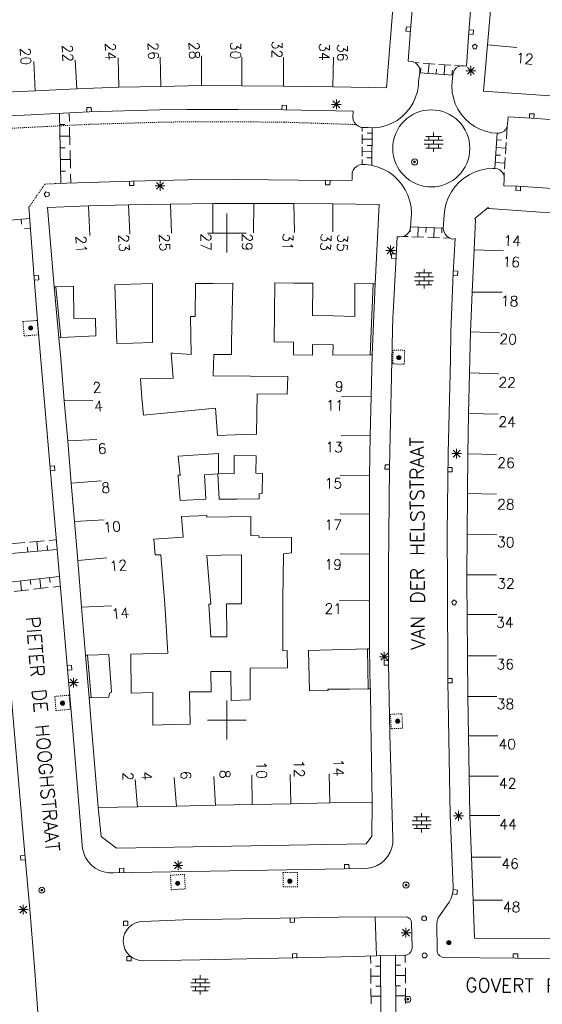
# Model space of a CAD drawing. Header units: millimetres. Extents: x 135944 to 142000, y 454200 to 456692.
# Tile 214 of 220: x 138179 to 138232, y 454771 to 454872. Entities that reach past the tile are written whole.
import ezdxf
from ezdxf.enums import TextEntityAlignment as Align

# ---------------------------------------------------------------- set-up
doc = ezdxf.new("R2010")
doc.units = ezdxf.units.MM
doc.linetypes.add('TotaalGBKN2013X$0$DOT', pattern=[0.25, 0, -0.25])
doc.linetypes.add('TotaalGBKN2013X$0$HIDDEN', pattern=[0.375, 0.25, -0.125])
doc.layers.get('0').update_dxf_attribs({"color": 251})
doc.layers.add('TotaalGBKN2013X$0$GBKN binnenstad 2009$0$SEMANT_ SYMB_', color=251, linetype='Continuous')
doc.styles.add('TotaalGBKN2013X$0$TXT', font='txt.shx')

# ---------------------------------------------------------------- blocks, each defined once
blk = doc.blocks.new('TotaalGBKN2013X$0$A$C7E336BC7')
at = {"linetype": 'Continuous', "lineweight": 0}
for p, q in [((138220184, 454886537), (138218855, 454870854)), ((138224846, 454870641), (138226141, 454886526)), ((138217118, 454873878), (138216386, 454864896)), ((138227175, 454874044), (138226769, 454869314)), ((138218855, 454870854), (138218621, 454867646)), ((138224846, 454870641), (138224606, 454867145)), ((138226361, 454864571), (138226769, 454869314)), ((138226769, 454869314), (138229757, 454869045)), ((138180319, 454864608), (138180174, 454867605)), ((138184588, 454864795), (138184443, 454867792)), ((138188928, 454864976), (138188836, 454867975)), ((138193235, 454865052), (138193143, 454868051)), ((138197396, 454865137), (138197407, 454868188)), ((138201538, 454865109), (138201550, 454868110)), ((138205813, 454865073), (138205827, 454868073)), ((138210869, 454865022), (138210950, 454868056)), ((138218621, 454867646), (138218969, 454867625)), ((138218969, 454867625), (138219125, 454867591)), ((138219125, 454867591), (138219378, 454867472)), ((138219320, 454867506), (138219747, 454867474)), ((138219378, 454867472), (138219587, 454867286)), ((138219587, 454867286), (138219735, 454867049)), ((138219735, 454867049), (138219810, 454866780)), ((138219810, 454866780), (138219807, 454866500)), ((138219874, 454866461), (138219912, 454866960)), ((138220152, 454867443), (138221367, 454867350)), ((138220684, 454866400), (138220760, 454867397)), ((138221494, 454866338), (138221532, 454866836)), ((138221772, 454867320), (138222987, 454867227)), ((138222304, 454866276), (138222380, 454867273)), ((138223114, 454866214), (138223152, 454866713)), ((138223373, 454866769), (138223254, 454866520)), ((138223558, 454866973), (138223373, 454866769)), ((138223392, 454867196), (138223911, 454867157)), ((138223794, 454867116), (138223558, 454866973)), ((138224060, 454867186), (138223794, 454867116)), ((138224307, 454867181), (138224060, 454867186)), ((138224606, 454867145), (138224307, 454867181)), ((138224550, 454866660), (138225550, 454866660)), ((138224696, 454866306), (138225404, 454867014)), ((138225404, 454866306), (138224696, 454867014)), ((138225050, 454866160), (138225050, 454867160)), ((138219682, 454865560), (138219660, 454865155)), ((138219807, 454866500), (138219682, 454865560)), ((138219803, 454866467), (138223207, 454866208)), ((138223211, 454866248), (138223133, 454865526)), ((138223254, 454866520), (138223211, 454866248)), ((138175889, 454864388), (138180319, 454864608)), ((138180319, 454864608), (138184588, 454864795)), ((138184588, 454864795), (138188928, 454864976)), ((138188928, 454864976), (138193235, 454865052)), ((138193235, 454865052), (138197396, 454865137)), ((138197396, 454865137), (138201538, 454865109)), ((138205813, 454865073), (138201538, 454865109)), ((138205813, 454865073), (138210869, 454865022)), ((138210869, 454865022), (138216386, 454864896)), ((138219561, 454864543), (138219384, 454863949)), ((138219660, 454865155), (138219561, 454864543)), ((138223133, 454865526), (138223111, 454865100)), ((138223111, 454865100), (138223148, 454864480)), ((138234739, 454863972), (138226361, 454864571)), ((138210896, 454862857), (138211604, 454863565)), ((138211604, 454862857), (138210896, 454863565)), ((138211250, 454862711), (138211250, 454863711)), ((138219384, 454863949), (138219131, 454863383)), ((138223148, 454864480), (138223263, 454863870)), ((138223263, 454863870), (138223456, 454863280)), ((138185866, 454862441), (138193074, 454862654)), ((138193074, 454862654), (138195894, 454862698)), ((138195894, 454862698), (138201154, 454862693)), ((138201154, 454862693), (138205888, 454862664)), ((138205888, 454862664), (138212953, 454862526)), ((138210750, 454863211), (138211750, 454863211)), ((138212953, 454862526), (138212929, 454861903)), ((138218809, 454862853), (138218420, 454862370)), ((138219131, 454863383), (138218809, 454862853)), ((138223456, 454863280), (138223723, 454862719)), ((138223723, 454862719), (138224060, 454862198)), ((138171118, 454861693), (138185866, 454862441)), ((138182833, 454862287), (138182974, 454855098)), ((138183833, 454862338), (138183849, 454861465)), ((138212929, 454861903), (138212983, 454861607)), ((138212983, 454861607), (138213114, 454861336)), ((138217474, 454861573), (138216932, 454861272)), ((138217973, 454861941), (138217474, 454861573)), ((138218420, 454862370), (138217973, 454861941)), ((138224060, 454862198), (138224461, 454861724)), ((138224461, 454861724), (138224920, 454861305)), ((138228825, 454861204), (138228872, 454861928)), ((138228872, 454861928), (138231289, 454861786)), ((138241834, 454861055), (138231289, 454861786)), ((138182855, 454861144), (138183355, 454861154)), ((138183861, 454860864), (138183896, 454859062)), ((138213114, 454861336), (138213277, 454861140)), ((138213520, 454860963), (138213277, 454861140)), ((138213801, 454860855), (138213520, 454860963)), ((138213944, 454860831), (138213801, 454860855)), ((138213906, 454860432), (138213909, 454860835)), ((138214520, 454860822), (138213944, 454860831)), ((138215140, 454860816), (138214520, 454860822)), ((138214879, 454856951), (138214909, 454860809)), ((138215755, 454860890), (138215140, 454860816)), ((138216356, 454861043), (138215755, 454860890)), ((138216932, 454861272), (138216356, 454861043)), ((138224920, 454861305), (138225428, 454860949)), ((138225428, 454860949), (138225978, 454860661)), ((138225978, 454860661), (138226561, 454860446)), ((138228465, 454860470), (138228654, 454860677)), ((138228654, 454860677), (138228777, 454860928)), ((138228785, 454860952), (138228702, 454859690)), ((138228777, 454860928), (138228825, 454861204)), ((138182879, 454859943), (138183879, 454859963)), ((138213896, 454859159), (138213904, 454860114)), ((138214900, 454859629), (138213900, 454859637)), ((138214905, 454860265), (138214405, 454860269)), ((138220247, 454859524), (138222207, 454859524)), ((138220427, 454859924), (138222027, 454859924)), ((138220727, 454859524), (138220727, 454859924)), ((138221227, 454859924), (138221227, 454860324)), ((138221227, 454859124), (138221227, 454859524)), ((138221727, 454859524), (138221727, 454859924)), ((138226561, 454860446), (138227166, 454860308)), ((138227166, 454860308), (138227784, 454860249)), ((138227737, 454860250), (138227503, 454856635)), ((138227692, 454859561), (138228191, 454859529)), ((138227784, 454860249), (138227955, 454860254)), ((138227955, 454860254), (138228225, 454860326)), ((138228225, 454860326), (138228465, 454860470)), ((138182902, 454858743), (138183402, 454858752)), ((138213886, 454857886), (138213894, 454858841)), ((138214895, 454858992), (138214395, 454858996)), ((138220247, 454859124), (138222207, 454859124)), ((138220427, 454858724), (138222027, 454858724)), ((138220727, 454858724), (138220727, 454859124)), ((138221227, 454858324), (138221227, 454858724)), ((138221727, 454858724), (138221727, 454859124)), ((138227642, 454858788), (138228640, 454858723)), ((138228677, 454859303), (138228602, 454858143)), ((138182926, 454857541), (138183926, 454857560)), ((138183908, 454858461), (138183943, 454856661)), ((138213879, 454857043), (138213884, 454857567)), ((138214890, 454858355), (138213890, 454858363)), ((138214885, 454857719), (138214385, 454857723)), ((138227592, 454858015), (138228091, 454857982)), ((138228577, 454857757), (138228502, 454856597)), ((138212975, 454856448), (138213141, 454856690)), ((138213141, 454856690), (138213366, 454856878)), ((138213366, 454856878), (138213633, 454856999)), ((138213633, 454856999), (138213923, 454857043)), ((138213923, 454857043), (138214198, 454857035)), ((138214198, 454857035), (138214828, 454856960)), ((138214828, 454856960), (138215444, 454856806)), ((138215444, 454856806), (138216035, 454856577)), ((138216035, 454856577), (138216592, 454856274)), ((138226039, 454856465), (138225437, 454856262)), ((138226661, 454856591), (138226039, 454856465)), ((138227295, 454856637), (138226661, 454856591)), ((138227515, 454856635), (138227295, 454856637)), ((138227788, 454856597), (138227515, 454856635)), ((138227542, 454857241), (138228540, 454857177)), ((138228038, 454856482), (138227788, 454856597)), ((138228245, 454856300), (138228038, 454856482)), ((138182949, 454856340), (138183449, 454856350)), ((138183955, 454856060), (138183974, 454855130)), ((138190232, 454855330), (138195993, 454855452)), ((138195993, 454855452), (138201233, 454855485)), ((138201233, 454855485), (138210368, 454855414)), ((138210368, 454855414), (138212877, 454855449)), ((138212863, 454856050), (138212880, 454856171)), ((138212877, 454855449), (138212863, 454856050)), ((138212880, 454856171), (138212975, 454856448)), ((138216592, 454856274), (138217108, 454855904)), ((138217108, 454855904), (138217572, 454855472)), ((138217572, 454855472), (138217979, 454854985)), ((138224333, 454855639), (138223848, 454855228)), ((138224865, 454855985), (138224333, 454855639)), ((138225437, 454856262), (138224865, 454855985)), ((138228391, 454856067), (138228245, 454856300)), ((138228465, 454855802), (138228391, 454856067)), ((138228435, 454854865), (138228465, 454855564)), ((138228477, 454856210), (138228455, 454855862)), ((138228465, 454855564), (138228465, 454855802)), ((138182431, 454855081), (138190232, 454855330)), ((138192645, 454854850), (138193645, 454854850)), ((138192791, 454854496), (138193499, 454855204)), ((138193499, 454854496), (138192791, 454855204)), ((138193145, 454854350), (138193145, 454855350)), ((138217979, 454854985), (138218321, 454854451)), ((138218321, 454854451), (138218593, 454853878)), ((138223419, 454854760), (138223052, 454854241)), ((138223848, 454855228), (138223419, 454854760)), ((138229923, 454854809), (138228435, 454854865)), ((138229923, 454854809), (138233411, 454854579)), ((138218593, 454853878), (138218791, 454853276)), ((138222753, 454853681), (138222526, 454853087)), ((138223052, 454854241), (138222753, 454853681)), ((138180227, 454845375), (138179680, 454852643)), ((138185805, 454852780), (138181606, 454852636)), ((138181606, 454852636), (138182264, 454844471)), ((138189904, 454852913), (138185805, 454852780)), ((138185806, 454852762), (138185936, 454849766)), ((138194228, 454852973), (138189904, 454852913)), ((138189904, 454852913), (138190035, 454849917)), ((138198630, 454853032), (138194228, 454852973)), ((138194228, 454852973), (138194307, 454849975)), ((138198548, 454853031), (138198575, 454850032)), ((138202770, 454853029), (138198630, 454853032)), ((138202770, 454853029), (138202745, 454850030)), ((138206885, 454853027), (138202770, 454853029)), ((138206885, 454853027), (138206935, 454850049)), ((138210870, 454852988), (138206885, 454853027)), ((138210870, 454852988), (138210892, 454850127)), ((138215641, 454852938), (138210870, 454852988)), ((138215641, 454852938), (138215222, 454844790)), ((138218791, 454853276), (138218912, 454852653)), ((138218912, 454852653), (138218953, 454852020)), ((138222376, 454852470), (138222305, 454851839)), ((138222526, 454853087), (138222376, 454852470)), ((138226841, 454852628), (138225456, 454851494)), ((138226909, 454852538), (138226841, 454852628)), ((138242285, 454851444), (138226909, 454852538)), ((138179766, 454851503), (138173811, 454850978)), ((138178895, 454851426), (138178939, 454850928)), ((138200000, 454850000), (138200000, 454852000)), ((138218953, 454852020), (138218847, 454850564)), ((138222305, 454851839), (138222213, 454850492)), ((138225456, 454851494), (138225524, 454851393)), ((138179841, 454850506), (138179237, 454850453)), ((138218818, 454850395), (138218707, 454850128)), ((138218847, 454850564), (138218818, 454850395)), ((138218833, 454850464), (138218820, 454850130)), ((138222172, 454850506), (138218850, 454850629)), ((138219650, 454850599), (138219613, 454849600)), ((138220462, 454850569), (138220443, 454850070)), ((138221274, 454850539), (138221237, 454849540)), ((138222085, 454850509), (138222067, 454850010)), ((138222213, 454850492), (138222278, 454850182)), ((138225524, 454851393), (138225389, 454848291)), ((138198000, 454850000), (138200000, 454850000)), ((138200000, 454850000), (138202000, 454850000)), ((138200000, 454848000), (138200000, 454850000)), ((138217487, 454849606), (138217369, 454847609)), ((138217734, 454849611), (138217487, 454849606)), ((138218022, 454849632), (138217734, 454849611)), ((138218294, 454849731), (138218022, 454849632)), ((138218599, 454849638), (138218111, 454849656)), ((138218528, 454849901), (138218294, 454849731)), ((138218707, 454850128), (138218528, 454849901)), ((138220222, 454849578), (138219005, 454849623)), ((138221845, 454849518), (138220628, 454849563)), ((138222860, 454849480), (138222251, 454849503)), ((138222278, 454850182), (138222418, 454849898)), ((138222418, 454849898), (138222624, 454849658)), ((138222624, 454849658), (138222884, 454849477)), ((138222884, 454849477), (138223180, 454849367)), ((138223180, 454849367), (138223429, 454849444)), ((138223429, 454849444), (138223251, 454845883)), ((138216459, 454847868), (138217167, 454848576)), ((138217167, 454847868), (138216459, 454848576)), ((138216813, 454847722), (138216813, 454848722)), ((138216313, 454848222), (138217313, 454848222)), ((138217369, 454847609), (138217081, 454841800)), ((138225389, 454848291), (138225198, 454843925)), ((138225389, 454848291), (138228387, 454848185)), ((138180609, 454840558), (138180227, 454845375)), ((138219264, 454845502), (138221224, 454845502)), ((138219444, 454845902), (138221044, 454845902)), ((138219744, 454845502), (138219744, 454845902)), ((138220244, 454845902), (138220244, 454846302)), ((138220244, 454845102), (138220244, 454845502)), ((138220744, 454845502), (138220744, 454845902)), ((138222995, 454839868), (138223251, 454845883)), ((138182264, 454844471), (138182464, 454844478)), ((138182264, 454844471), (138182753, 454839260)), ((138182464, 454844478), (138184263, 454844542)), ((138182464, 454844478), (138182952, 454839270)), ((138184263, 454844542), (138184302, 454841222)), ((138188513, 454844693), (138190158, 454844742)), ((138188723, 454838660), (138188513, 454844693)), ((138190158, 454844742), (138192371, 454844808)), ((138192371, 454844808), (138192368, 454838753)), ((138196751, 454841451), (138196771, 454844825)), ((138196771, 454844825), (138198613, 454844836)), ((138200610, 454844848), (138198613, 454844836)), ((138200496, 454838781), (138200610, 454844848)), ((138204874, 454838832), (138204932, 454844888)), ((138204932, 454844888), (138206865, 454844873)), ((138206865, 454844873), (138208841, 454844858)), ((138208841, 454844858), (138208792, 454841550)), ((138215022, 454844792), (138213139, 454844812)), ((138213151, 454841442), (138213139, 454844812)), ((138215022, 454844792), (138214713, 454837497)), ((138215222, 454844790), (138214913, 454837499)), ((138215222, 454844790), (138215022, 454844792)), ((138219264, 454845102), (138221224, 454845102)), ((138219444, 454844702), (138221044, 454844702)), ((138219744, 454844702), (138219744, 454845102)), ((138220244, 454844302), (138220244, 454844702)), ((138220744, 454844702), (138220744, 454845102)), ((138225198, 454843925), (138225021, 454839872)), ((138225173, 454843926), (138228265, 454843937)), ((138196271, 454841447), (138196751, 454841451)), ((138196330, 454837535), (138196271, 454841447)), ((138208792, 454841550), (138210961, 454841521)), ((138210961, 454841521), (138213151, 454841442)), ((138217034, 454841342), (138216991, 454839993)), ((138217081, 454841800), (138217034, 454841342)), ((138184214, 454798483), (138180609, 454840558)), ((138184302, 454841222), (138186527, 454841251)), ((138186527, 454841251), (138186539, 454839458)), ((138182952, 454839270), (138182753, 454839260)), ((138186539, 454839458), (138182952, 454839270)), ((138216991, 454839993), (138216687, 454825975)), ((138222950, 454837006), (138222995, 454839868)), ((138225021, 454839872), (138224921, 454835659)), ((138225004, 454839873), (138228002, 454839769)), ((138182753, 454839260), (138182953, 454837115)), ((138190346, 454838702), (138188723, 454838660)), ((138192368, 454838753), (138190346, 454838702)), ((138200472, 454837531), (138200496, 454838781)), ((138206851, 454838812), (138204874, 454838832)), ((138206841, 454837487), (138206851, 454838812)), ((138208809, 454838544), (138208801, 454837474)), ((138210921, 454838515), (138208809, 454838544)), ((138210881, 454837460), (138210921, 454838515)), ((138194277, 454837671), (138194474, 454837658)), ((138194277, 454837671), (138194506, 454835100)), ((138194474, 454837658), (138196330, 454837535)), ((138198603, 454835329), (138198671, 454837550)), ((138198671, 454837550), (138200472, 454837531)), ((138208801, 454837474), (138206841, 454837487)), ((138214713, 454837497), (138210881, 454837460)), ((138214913, 454837499), (138214713, 454837497)), ((138214816, 454833195), (138214913, 454837499)), ((138182953, 454837115), (138183318, 454832774)), ((138222707, 454827388), (138222950, 454837006)), ((138206254, 454835272), (138198603, 454835329)), ((138206184, 454833446), (138206254, 454835272)), ((138224921, 454835659), (138224823, 454831478)), ((138224926, 454835659), (138227924, 454835553)), ((138194506, 454835100), (138191147, 454835051)), ((138191147, 454835051), (138191283, 454833092)), ((138203062, 454829340), (138203130, 454833480)), ((138203130, 454833480), (138206184, 454833446)), ((138214775, 454833196), (138211776, 454833223)), ((138183318, 454832774), (138186252, 454832800)), ((138183318, 454832774), (138183663, 454828661)), ((138191432, 454831322), (138191283, 454833092)), ((138214727, 454829189), (138214816, 454833195)), ((138198852, 454832025), (138191432, 454831322)), ((138198852, 454832025), (138199039, 454829221)), ((138224823, 454831478), (138224726, 454827320)), ((138224845, 454831477), (138227845, 454831425)), ((138199039, 454829221), (138200860, 454829287)), ((138200860, 454829287), (138203062, 454829340)), ((138214727, 454829189), (138211728, 454829216)), ((138214637, 454825072), (138214727, 454829189)), ((138183663, 454828661), (138186640, 454828800)), ((138183663, 454828661), (138184025, 454824338)), ((138199162, 454827377), (138195006, 454827108)), ((138199141, 454825331), (138199162, 454827377)), ((138203013, 454827131), (138200741, 454827160)), ((138200741, 454827160), (138200741, 454825291)), ((138222632, 454819197), (138222707, 454827388)), ((138223092, 454827361), (138224092, 454827361)), ((138223238, 454827007), (138223946, 454827715)), ((138223946, 454827007), (138223238, 454827715)), ((138223592, 454826861), (138223592, 454827861)), ((138224695, 454827320), (138227695, 454827268)), ((138224726, 454827320), (138224698, 454823251)), ((138195006, 454827108), (138195201, 454825106)), ((138202972, 454825349), (138203013, 454827131)), ((138195201, 454825106), (138194991, 454825197)), ((138194991, 454825197), (138195006, 454825020)), ((138197694, 454825187), (138199079, 454825267)), ((138197829, 454822668), (138197694, 454825187)), ((138199079, 454825267), (138199217, 454822690)), ((138200741, 454825291), (138199141, 454825331)), ((138203671, 454825327), (138202972, 454825349)), ((138203644, 454823249), (138203671, 454825327)), ((138216687, 454825975), (138216614, 454815583)), ((138184025, 454824338), (138184359, 454820398)), ((138184027, 454824338), (138187105, 454824568)), ((138195006, 454825020), (138195213, 454822537)), ((138214637, 454825072), (138211638, 454825099)), ((138214640, 454821141), (138214637, 454825072)), ((138203319, 454822710), (138203321, 454823241)), ((138203321, 454823241), (138203644, 454823249)), ((138224698, 454823251), (138224671, 454819077)), ((138224698, 454823251), (138227698, 454823198)), ((138195213, 454822537), (138197829, 454822668)), ((138199217, 454822690), (138201024, 454822699)), ((138201024, 454822699), (138203319, 454822710)), ((138214640, 454821141), (138211641, 454821168)), ((138214643, 454817044), (138214640, 454821141)), ((138184359, 454820398), (138187416, 454820569)), ((138184690, 454816398), (138184359, 454820398)), ((138195349, 454820918), (138197932, 454820999)), ((138195349, 454820918), (138195527, 454818787)), ((138197932, 454820999), (138197953, 454820850)), ((138197953, 454820850), (138202457, 454820916)), ((138202473, 454818949), (138202457, 454820916)), ((138222640, 454813982), (138222632, 454819197)), ((138224671, 454819077), (138224644, 454814912)), ((138224707, 454819077), (138227707, 454819025)), ((138177757, 454818098), (138179254, 454818224)), ((138179754, 454818265), (138181251, 454818391)), ((138180586, 454817332), (138180503, 454818328)), ((138181750, 454818432), (138182499, 454818495)), ((138195527, 454818787), (138192515, 454818574)), ((138192515, 454818574), (138192654, 454816962)), ((138203302, 454818924), (138202473, 454818949)), ((138203301, 454818781), (138203302, 454818924)), ((138206643, 454818739), (138203301, 454818781)), ((138206641, 454817164), (138206643, 454818739)), ((138176592, 454816998), (138182582, 454817499)), ((138179587, 454817248), (138179545, 454817746)), ((138181584, 454817415), (138181542, 454817913)), ((138205757, 454812343), (138205811, 454817057)), ((138205811, 454817057), (138206641, 454817164)), ((138214643, 454817044), (138211644, 454817071)), ((138214646, 454812252), (138214643, 454817044)), ((138185092, 454811584), (138184690, 454816398)), ((138184691, 454816398), (138187681, 454816649)), ((138193241, 454816952), (138192654, 454816962)), ((138193628, 454811914), (138193241, 454816952)), ((138197959, 454816893), (138199435, 454816924)), ((138198343, 454811914), (138197959, 454816893)), ((138199435, 454816924), (138201511, 454816968)), ((138201511, 454816968), (138201506, 454811940)), ((138216614, 454815583), (138216613, 454805840)), ((138182797, 454814733), (138176830, 454814073)), ((138178819, 454814293), (138178929, 454813300)), ((138179814, 454814403), (138179869, 454813907)), ((138180808, 454814513), (138180918, 454813520)), ((138181803, 454814623), (138181858, 454814127)), ((138224637, 454813918), (138224644, 454814912)), ((138224680, 454814912), (138227680, 454814912)), ((138179675, 454813382), (138178183, 454813218)), ((138181664, 454813602), (138180172, 454813438)), ((138182907, 454813740), (138182161, 454813658)), ((138222691, 454804036), (138222640, 454813982)), ((138224662, 454810857), (138224637, 454813918)), ((138205757, 454812343), (138205751, 454807121)), ((138214573, 454812252), (138211574, 454812279)), ((138214649, 454807315), (138214646, 454812252)), ((138185092, 454811584), (138188149, 454811737)), ((138185503, 454806663), (138185092, 454811584)), ((138193628, 454811914), (138193948, 454806869)), ((138198142, 454811912), (138198343, 454811914)), ((138198352, 454808544), (138198142, 454811912)), ((138201506, 454811940), (138199980, 454811927)), ((138199980, 454811927), (138200007, 454808552)), ((138224662, 454810857), (138224698, 454806593)), ((138224712, 454810857), (138227712, 454810857)), ((138200007, 454808552), (138198352, 454808544)), ((138205751, 454807121), (138206191, 454807132)), ((138206226, 454805367), (138206191, 454807132)), ((138214446, 454807310), (138208400, 454807151)), ((138208400, 454807151), (138208482, 454803009)), ((138214649, 454807315), (138214446, 454807310)), ((138214446, 454807310), (138214516, 454803200)), ((138214649, 454807315), (138214717, 454803202)), ((138216162, 454806001), (138216162, 454807001)), ((138185503, 454806663), (138185703, 454806668)), ((138185503, 454806663), (138185866, 454802309)), ((138185703, 454806668), (138187877, 454806721)), ((138185703, 454806668), (138186066, 454802312)), ((138188151, 454802861), (138187877, 454806721)), ((138190157, 454806776), (138193948, 454806869)), ((138190157, 454806776), (138190171, 454802775)), ((138215662, 454806501), (138216662, 454806501)), ((138215808, 454806147), (138216516, 454806855)), ((138216516, 454806147), (138215808, 454806855)), ((138224686, 454806593), (138227686, 454806593)), ((138224698, 454806593), (138224734, 454802439)), ((138177619, 454805346), (138179288, 454785874)), ((138200412, 454804985), (138198371, 454804975)), ((138198371, 454804975), (138198381, 454802911)), ((138200449, 454801998), (138200412, 454804985)), ((138202383, 454805348), (138206226, 454805367)), ((138202399, 454802064), (138202383, 454805348)), ((138216613, 454805840), (138216748, 454798591)), ((138183919, 454803495), (138184627, 454804203)), ((138184627, 454803495), (138183919, 454804203)), ((138184273, 454803349), (138184273, 454804349)), ((138222929, 454790239), (138222691, 454804036)), ((138183773, 454803849), (138184773, 454803849)), ((138196182, 454802901), (138198381, 454802911)), ((138196243, 454799576), (138196182, 454802901)), ((138208482, 454803009), (138210387, 454803051)), ((138212583, 454803181), (138210383, 454803191)), ((138210383, 454803191), (138210387, 454803051)), ((138212583, 454803181), (138214516, 454803200)), ((138214516, 454803200), (138214717, 454803202)), ((138214717, 454803202), (138214740, 454803202)), ((138214740, 454803202), (138214772, 454799900)), ((138185866, 454802309), (138186066, 454802312)), ((138186119, 454799271), (138185866, 454802309)), ((138186066, 454802312), (138187901, 454802341)), ((138187901, 454802341), (138187971, 454802781)), ((138187971, 454802781), (138188151, 454802861)), ((138192391, 454802820), (138190171, 454802775)), ((138192422, 454799490), (138192391, 454802820)), ((138200000, 454800000), (138200000, 454802000)), ((138202399, 454802064), (138200449, 454801998)), ((138224714, 454802439), (138227714, 454802439)), ((138224734, 454802439), (138224807, 454798382)), ((138198000, 454800000), (138200000, 454800000)), ((138200000, 454800000), (138202000, 454800000)), ((138200000, 454798000), (138200000, 454800000)), ((138214905, 454791579), (138214772, 454799900)), ((138186805, 454791022), (138186119, 454799271)), ((138194327, 454799533), (138192422, 454799490)), ((138194327, 454799533), (138196243, 454799576)), ((138185149, 454787149), (138184214, 454798483)), ((138216748, 454798591), (138217045, 454787844)), ((138224807, 454798382), (138224883, 454794229)), ((138224834, 454798382), (138227834, 454798382)), ((138190824, 454791057), (138190594, 454793900)), ((138194834, 454791144), (138194590, 454794094)), ((138198844, 454791231), (138198664, 454794210)), ((138202619, 454791335), (138202554, 454794335)), ((138206580, 454791414), (138206515, 454794414)), ((138210572, 454791493), (138210507, 454794493)), ((138224883, 454794229), (138224956, 454790195)), ((138224884, 454794229), (138227884, 454794229)), ((138186805, 454791022), (138190822, 454791102)), ((138186805, 454791022), (138187108, 454788045)), ((138190822, 454791102), (138194832, 454791181)), ((138194832, 454791181), (138198843, 454791261)), ((138198843, 454791261), (138202619, 454791335)), ((138206580, 454791414), (138202619, 454791335)), ((138206580, 454791414), (138210572, 454791493)), ((138210572, 454791493), (138214905, 454791579)), ((138214899, 454788094), (138214905, 454791579)), ((138219190, 454790061), (138220790, 454790061)), ((138219490, 454789661), (138219490, 454790061)), ((138219990, 454790061), (138219990, 454790461)), ((138220490, 454789661), (138220490, 454790061)), ((138223225, 454782873), (138222929, 454790239)), ((138223282, 454790171), (138224282, 454790171)), ((138223428, 454789817), (138224136, 454790525)), ((138224136, 454789817), (138223428, 454790525)), ((138223782, 454789671), (138223782, 454790671)), ((138224956, 454790195), (138225121, 454785917)), ((138225011, 454790197), (138228011, 454790197)), ((138219010, 454789661), (138220970, 454789661)), ((138219010, 454789261), (138220970, 454789261)), ((138219190, 454788861), (138220790, 454788861)), ((138219490, 454788861), (138219490, 454789261)), ((138219990, 454789261), (138219990, 454789661)), ((138219990, 454788461), (138219990, 454788861)), ((138220490, 454788861), (138220490, 454789261)), ((138187108, 454788045), (138188691, 454786844)), ((138214312, 454787307), (138214899, 454788094)), ((138217045, 454787844), (138217032, 454787362)), ((138185188, 454786814), (138185149, 454787149)), ((138185311, 454786339), (138185188, 454786814)), ((138188691, 454786844), (138214312, 454787307)), ((138216940, 454786888), (138216771, 454786436)), ((138217032, 454787362), (138216940, 454786888)), ((138179288, 454785874), (138179762, 454780607)), ((138185509, 454785889), (138185311, 454786339)), ((138185778, 454785478), (138185509, 454785889)), ((138216529, 454786018), (138216222, 454785645)), ((138216771, 454786436), (138216529, 454786018)), ((138225121, 454785917), (138228121, 454785917)), ((138225121, 454785917), (138225291, 454781522)), ((138186109, 454785115), (138185778, 454785478)), ((138186495, 454784811), (138186109, 454785115)), ((138186925, 454784574), (138186495, 454784811)), ((138214048, 454784765), (138188363, 454784314)), ((138194498, 454785081), (138195498, 454785081)), ((138194644, 454784727), (138195352, 454785435)), ((138195352, 454784727), (138194644, 454785435)), ((138194998, 454784581), (138194998, 454785581)), ((138214528, 454784791), (138214048, 454784765)), ((138214999, 454784895), (138214528, 454784791)), ((138215447, 454785076), (138214999, 454784895)), ((138215858, 454785329), (138215447, 454785076)), ((138216222, 454785645), (138215858, 454785329)), ((138187388, 454784409), (138186925, 454784574)), ((138187872, 454784322), (138187388, 454784409)), ((138188363, 454784314), (138187872, 454784322)), ((138223228, 454782610), (138223225, 454782873)), ((138222825, 454781321), (138223035, 454781725)), ((138223035, 454781725), (138223170, 454782159)), ((138223170, 454782159), (138223228, 454782610)), ((138178748, 454780192), (138179456, 454780900)), ((138179456, 454780192), (138178748, 454780900)), ((138179102, 454780046), (138179102, 454781046)), ((138221767, 454779815), (138222825, 454781321)), ((138225291, 454781522), (138228291, 454781522)), ((138225442, 454777617), (138225291, 454781522)), ((138178602, 454780546), (138179602, 454780546)), ((138179762, 454780607), (138180295, 454774233)), ((138211487, 454779767), (138195511, 454779480)), ((138215238, 454779817), (138211487, 454779767)), ((138215238, 454779817), (138215356, 454775785)), ((138218538, 454779756), (138215238, 454779817)), ((138218658, 454779713), (138218538, 454779756)), ((138218826, 454779587), (138218658, 454779713)), ((138221592, 454779379), (138221700, 454779693)), ((138221700, 454779693), (138221767, 454779815)), ((138189943, 454778714), (138189692, 454778403)), ((138190251, 454778970), (138189943, 454778714)), ((138190603, 454779160), (138190251, 454778970)), ((138190986, 454779276), (138190603, 454779160)), ((138191385, 454779314), (138190986, 454779276)), ((138195511, 454779480), (138191385, 454779314)), ((138218392, 454777671), (138218392, 454778671)), ((138218935, 454779407), (138218826, 454779587)), ((138218970, 454779200), (138218935, 454779407)), ((138219022, 454776664), (138218970, 454779200)), ((138221561, 454779048), (138221592, 454779379)), ((138221579, 454776420), (138221561, 454779048)), ((138189397, 454777662), (138189366, 454777263)), ((138189507, 454778047), (138189397, 454777662)), ((138189692, 454778403), (138189507, 454778047)), ((138217892, 454778171), (138218892, 454778171)), ((138218038, 454777817), (138218746, 454778525)), ((138218746, 454777817), (138218038, 454778525)), ((138233602, 454777536), (138225442, 454777617)), ((138189366, 454777263), (138189414, 454776865)), ((138189414, 454776865), (138189540, 454776485)), ((138219001, 454776446), (138219022, 454776664)), ((138189540, 454776485), (138189739, 454776138)), ((138189739, 454776138), (138190003, 454775837)), ((138190003, 454775837), (138190322, 454775594)), ((138190322, 454775594), (138190682, 454775419)), ((138197220, 454775394), (138211734, 454775680)), ((138211734, 454775680), (138215356, 454775785)), ((138214772, 454774997), (138214764, 454775768)), ((138215356, 454775785), (138218285, 454775870)), ((138215827, 454769605), (138215764, 454775797)), ((138217320, 454775888), (138217350, 454769576)), ((138218285, 454775870), (138218526, 454775916)), ((138218320, 454775893), (138218324, 454775104)), ((138218526, 454775916), (138218740, 454776037)), ((138218740, 454776037), (138218904, 454776220)), ((138218904, 454776220), (138219001, 454776446)), ((138221607, 454776191), (138221579, 454776420)), ((138221711, 454775967), (138221607, 454776191)), ((138221881, 454775788), (138221711, 454775967)), ((138222099, 454775672), (138221881, 454775788)), ((138222342, 454775631), (138222099, 454775672)), ((138229633, 454775553), (138222342, 454775631)), ((138190682, 454775419), (138191069, 454775319)), ((138191069, 454775319), (138191469, 454775298)), ((138191469, 454775298), (138197220, 454775394)), ((138215774, 454774751), (138215274, 454774746)), ((138217325, 454774836), (138217825, 454774839)), ((138218326, 454774578), (138218334, 454773000)), ((138247936, 454775430), (138229633, 454775553)), ((138180295, 454774233), (138180850, 454766762)), ((138197275, 454773420), (138197275, 454773820)), ((138214793, 454772942), (138214777, 454774484)), ((138215785, 454773723), (138214785, 454773713)), ((138217330, 454773784), (138218330, 454773789)), ((138196295, 454773020), (138198255, 454773020)), ((138196295, 454772620), (138198255, 454772620)), ((138196475, 454773420), (138198075, 454773420)), ((138196775, 454773020), (138196775, 454773420)), ((138196775, 454772220), (138196775, 454772620)), ((138197275, 454772620), (138197275, 454773020)), ((138197775, 454773020), (138197775, 454773420)), ((138197775, 454772220), (138197775, 454772620)), ((138215795, 454772696), (138215295, 454772691)), ((138217335, 454772732), (138217835, 454772735)), ((138196475, 454772220), (138198075, 454772220)), ((138197275, 454771820), (138197275, 454772220)), ((138214814, 454770887), (138214798, 454772429)), ((138215806, 454771668), (138214806, 454771658)), ((138217340, 454771680), (138218340, 454771685)), ((138218336, 454772474), (138218344, 454770896))]:
    blk.add_line(p, q, dxfattribs=at)
at = {"linetype": 'TotaalGBKN2013X$0$HIDDEN', "lineweight": 0}
for p, q in [((138171188, 454860420), (138185917, 454861167)), ((138185917, 454861167), (138193103, 454861379)), ((138193103, 454861379), (138195903, 454861423)), ((138195903, 454861423), (138201149, 454861418)), ((138201149, 454861418), (138205875, 454861388)), ((138205875, 454861388), (138213277, 454861140)), ((138179680, 454852643), (138181320, 454855023)), ((138181320, 454855023), (138182431, 454855081))]:
    blk.add_line(p, q, dxfattribs=at)
at = {"linetype": 'TotaalGBKN2013X$0$DOT', "lineweight": 0}
for p, q in [((138180543, 454841038), (138179077, 454840919)), ((138179077, 454840919), (138179197, 454839438)), ((138180663, 454839556), (138180543, 454841038)), ((138179197, 454839438), (138180663, 454839556)), ((138217074, 454837994), (138217030, 454836570)), ((138218262, 454837958), (138217074, 454837994)), ((138218218, 454836533), (138218262, 454837958)), ((138217030, 454836570), (138218218, 454836533)), ((138183803, 454802559), (138182337, 454802431)), ((138182337, 454802431), (138182463, 454800980)), ((138183929, 454801108), (138183803, 454802559)), ((138182463, 454800980), (138183929, 454801108)), ((138216794, 454800592), (138217968, 454800653)), ((138216872, 454799108), (138216794, 454800592)), ((138217968, 454800653), (138218046, 454799170)), ((138218046, 454799170), (138216872, 454799108)), ((138194214, 454784075), (138195652, 454784159)), ((138194301, 454782584), (138194214, 454784075)), ((138195652, 454784159), (138195739, 454782668)), ((138207250, 454784365), (138205766, 454784356)), ((138205766, 454784356), (138205775, 454782889)), ((138207259, 454782898), (138207250, 454784365)), ((138195739, 454782668), (138194301, 454782584)), ((138205775, 454782889), (138207259, 454782898))]:
    blk.add_line(p, q, dxfattribs=at)
at = {"linetype": 'Continuous', "lineweight": 0}
for points in [[(138218881, 454871132), (138218433, 454871175), (138218390, 454870727), (138218838, 454870684)], [(138224829, 454870416), (138225278, 454870384), (138225311, 454870832), (138224862, 454870865)], [(138225317, 454868899), (138225610, 454868899), (138225713, 454869217), (138225463, 454869399), (138225213, 454869217), (138225317, 454868899)], [(138186092, 454862451), (138186074, 454862901), (138185624, 454862883), (138185642, 454862433)], [(138206113, 454862658), (138206125, 454863108), (138205675, 454863119), (138205663, 454862669)], [(138231513, 454861775), (138231536, 454862225), (138231087, 454862247), (138231064, 454861798)], [(138190008, 454855325), (138190017, 454854876), (138190467, 454854885), (138190457, 454855335)], [(138210143, 454855416), (138210140, 454854966), (138210590, 454854963), (138210593, 454855413)], [(138229714, 454854820), (138229683, 454854371), (138230132, 454854340), (138230163, 454854789)], [(138181748, 454853836), (138181748, 454854129), (138181430, 454854232), (138181248, 454853982), (138181430, 454853732), (138181748, 454853836)], [(138217370, 454847853), (138216920, 454847876), (138216898, 454847427), (138217347, 454847404)], [(138180244, 454845150), (138180692, 454845184), (138180659, 454845633), (138180210, 454845599)], [(138223230, 454845662), (138223679, 454845640), (138223700, 454846090), (138223251, 454846111)], [(138216693, 454826201), (138216244, 454826212), (138216233, 454825762), (138216683, 454825751)], [(138181884, 454825608), (138182333, 454825640), (138182301, 454826089), (138181852, 454826057)], [(138222689, 454825485), (138223139, 454825479), (138223146, 454825929), (138222696, 454825935)], [(138223194, 454811833), (138223487, 454811833), (138223590, 454812151), (138223340, 454812333), (138223090, 454812151), (138223194, 454811833)], [(138216612, 454806104), (138216162, 454806101), (138216165, 454805651), (138216615, 454805654)], [(138183643, 454805125), (138184091, 454805160), (138184056, 454805609), (138183607, 454805573)], [(138222693, 454803811), (138223143, 454803813), (138223141, 454804263), (138222691, 454804261)], [(138179268, 454786099), (138178820, 454786059), (138178861, 454785610), (138179309, 454785651)], [(138189428, 454784333), (138189420, 454784783), (138188970, 454784775), (138188978, 454784325)], [(138212546, 454784739), (138212538, 454785189), (138212088, 454785181), (138212096, 454784731)], [(138223173, 454782155), (138223620, 454782100), (138223675, 454782546), (138223228, 454782601)], [(138206486, 454779684), (138206494, 454779234), (138206944, 454779243), (138206936, 454779693)], [(138189846, 454778905), (138189837, 454779355), (138189388, 454779346), (138189396, 454778896), (138189846, 454778905)], [(138189721, 454775730), (138189729, 454775280), (138190178, 454775288), (138190171, 454775738), (138189721, 454775730)], [(138207200, 454775574), (138207192, 454776024), (138206742, 454776016), (138206750, 454775566)], [(138229858, 454775553), (138229859, 454776003), (138229409, 454776004), (138229408, 454775554)]]:
    blk.add_lwpolyline(points, dxfattribs=at)
for centre, radius in [((138220988, 454858695), 3956), ((138219275, 454857305), 310), ((138219275, 454857305), 95), ((138219275, 454857305), 35), ((138219275, 454857305), 22.4), ((138179863, 454840259), 215), ((138179863, 454840259), 155), ((138179863, 454840259), 95), ((138179863, 454840259), 35), ((138217656, 454837203), 215), ((138217656, 454837203), 155), ((138217656, 454837203), 95), ((138217656, 454837203), 35), ((138183141, 454801738), 215), ((138183141, 454801738), 155), ((138183141, 454801738), 95), ((138183141, 454801738), 35), ((138217533, 454799885), 215), ((138217533, 454799885), 155), ((138217533, 454799885), 95), ((138217533, 454799885), 35), ((138206462, 454783466), 215), ((138181012, 454782538), 310), ((138194955, 454783244), 215), ((138194955, 454783244), 155), ((138194955, 454783244), 95), ((138194955, 454783244), 35), ((138206462, 454783466), 155), ((138206462, 454783466), 95), ((138206462, 454783466), 35), ((138218395, 454783069), 310), ((138218395, 454783069), 95), ((138218395, 454783069), 35), ((138218395, 454783069), 22.4), ((138181012, 454782538), 95), ((138181012, 454782538), 35), ((138181012, 454782538), 22.4), ((138220252, 454779641), 250), ((138222799, 454777151), 215), ((138222799, 454777151), 155), ((138222799, 454777151), 95), ((138222799, 454777151), 35), ((138220302, 454775841), 250), ((138218585, 454771340), 310), ((138218585, 454771340), 95), ((138218585, 454771340), 35), ((138218585, 454771340), 22.4)]:
    blk.add_circle(centre, radius, dxfattribs=at)
at = {"linetype": 'Continuous', "lineweight": 0, "style": 'TotaalGBKN2013X$0$TXT'}
for s, rotation, p in [('20', 272.7645, (138179394, 454867232)), ('22', 272.7645, (138183709, 454867560)), ('24', 271.7645, (138188094, 454867737)), ('26', 271.7645, (138192478, 454867784)), ('28', 271.7645, (138196694, 454867832)), ('30', 269.7645, (138200894, 454867833)), ('32', 269.7645, (138205147, 454867937)), ('34', 269.7645, (138210004, 454867707)), ('36', 269.7645, (138211857, 454867608)), ('9', 359.4958, (138211994, 454834241)), ('11', 359.4958, (138211995, 454832309)), ('13', 359.4958, (138211926, 454828016)), ('15', 359.4958, (138211848, 454824309)), ('17', 359.4958, (138211824, 454820039)), ('19', 359.4958, (138211825, 454815976)), ('21', 359.4958, (138211832, 454811438)), ('10', 271.2491, (138203592, 454793962)), ('12', 271.2491, (138207447, 454794094)), ('14', 271.2491, (138211495, 454794217)), ('2', 271.2601, (138189863, 454793772)), ('4', 271.2491, (138191793, 454793811)), ('6', 271.2491, (138195803, 454793886)), ('8', 271.2491, (138199813, 454793989))]:
    blk.add_text(s, height=1054, rotation=rotation, dxfattribs=at).set_placement(p, align=Align.MIDDLE_RIGHT)
for s, rotation, p in [('12', 354.8432, (138229688, 454867997)), ('21', 273.5041, (138185011, 454849751)), ('23', 272.5041, (138189400, 454849886)), ('25', 271.5041, (138193589, 454849926)), ('27', 270.5041, (138197854, 454849993)), ('29', 269.5041, (138202103, 454849972)), ('31', 268.5041, (138206286, 454849992)), ('33', 267.5041, (138210203, 454849965)), ('35', 267.5041, (138211898, 454849882)), ('14', 357.9889, (138228405, 454849229)), ('16', 357.989, (138228296, 454847067)), ('18', 357.989, (138228129, 454843051)), ('20', 357.989, (138227978, 454839148)), ('22', 357.9889, (138227877, 454834696)), ('2', 4.7936, (138186219, 454834124)), ('4', 4.7827, (138186381, 454832199)), ('24', 358.989, (138227877, 454830635)), ('6', 4.7827, (138186745, 454827835)), ('26', 358.989, (138227759, 454826431)), ('8', 4.7827, (138187113, 454823823)), ('28', 358.989, (138227741, 454822175)), ('10', 4.7827, (138187323, 454819769)), ('30', 358.989, (138227734, 454818286)), ('12', 4.7827, (138187959, 454815792)), ('32', 359.989, (138227754, 454814023)), ('14', 4.7827, (138188169, 454810887)), ('34', 359.989, (138227645, 454810031)), ('36', 359.989, (138227682, 454805739)), ('38', 359.989, (138227698, 454801657)), ('40', 359.989, (138227881, 454797531)), ('42', 359.989, (138227928, 454793497)), ('44', 359.989, (138227966, 454789311)), ('46', 359.989, (138228183, 454785263)), ('48', 359.989, (138228335, 454780813))]:
    blk.add_text(s, height=1054, rotation=rotation, dxfattribs=at).set_placement(p, align=Align.MIDDLE_LEFT)
for s, height, rotation, p in [('VAN DER HELSTSTRAAT', 1400, 90.29379, (138220316, 454807246)), ('PIETER DE HOOGHSTRAAT', 1399.99, 274.89821, (138179374, 454810583)), ('GOVERT FLINCKSTRAAT', 1399.99, 359.61497, (138224481, 454772097))]:
    blk.add_text(s, height=height, rotation=rotation, dxfattribs=at).set_placement(p)

msp = doc.modelspace()

# ---------------------------------------------------------------- block references
at = {"layer": 'TotaalGBKN2013X$0$GBKN binnenstad 2009$0$SEMANT_ SYMB_', "xscale": 0.0009999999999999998, "yscale": 0.0009999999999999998, "zscale": 0.0009999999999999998}
msp.add_blockref('TotaalGBKN2013X$0$A$C7E336BC7', (0, 0), dxfattribs=at)

doc.saveas('drawing.dxf')
